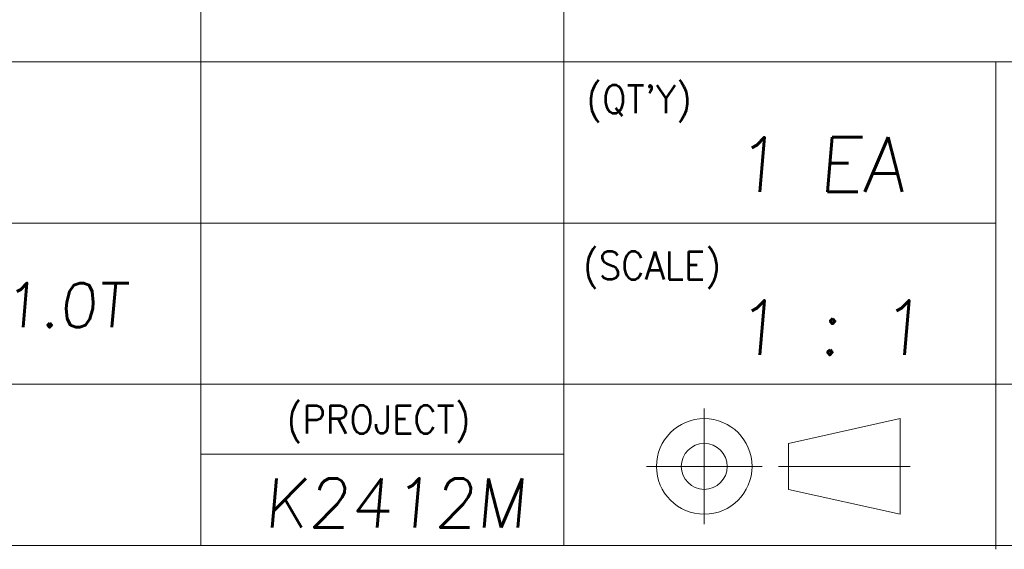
# Model space of a CAD drawing. Header units: millimetres. Extents: x 4497 to 11741, y 5958 to 12619.
# Tile 143 of 256: x 8238 to 8318, y 7898 to 7941. Entities that reach past the tile are written whole.
import ezdxf
from ezdxf.enums import TextEntityAlignment as Align

# ---------------------------------------------------------------- set-up
doc = ezdxf.new("R2010")
doc.units = ezdxf.units.MM
doc.header["$LTSCALE"] = 0.8
doc.layers.get('0').update_dxf_attribs({"linetype": 'CONTINUOUS', "lineweight": 0})
doc.layers.add('2', color=3, linetype='CONTINUOUS', lineweight=0)
doc.styles.get("Standard").update_dxf_attribs({"font": 'romans.shx', "width": 0.8, "oblique": 5, "bigfont": 'whgtxt.shx'})

msp = doc.modelspace()

# ---------------------------------------------------------------- linework, layer by layer
at = {"color": 7, "linetype": 'Continuous'}
for p, q in [((8252.646, 7898.204), (8252.646, 7957.423)), ((8282.256, 7898.204), (8282.256, 7957.423)), ((8193.427, 7937.684), (8344.765, 7937.684)), ((8317.509, 7897.892), (8317.509, 7937.684)), ((8193.427, 7924.524), (8317.509, 7924.524)), ((8193.427, 7911.364), (8344.765, 7911.364)), ((8293.719, 7899.937), (8293.719, 7909.385)), ((8300.604, 7906.533), (8309.706, 7908.563)), ((8309.706, 7900.76), (8309.706, 7908.563)), ((8309.706, 7900.76), (8309.706, 7908.563)), ((8300.604, 7902.79), (8300.604, 7906.533)), ((8252.646, 7905.671), (8282.256, 7905.671)), ((8288.995, 7904.661), (8298.443, 7904.661)), ((8299.781, 7904.661), (8310.529, 7904.661)), ((8300.604, 7902.79), (8309.706, 7900.76)), ((8193.427, 7898.204), (8344.765, 7898.204))]:
    msp.add_line(p, q, dxfattribs=at)
for radius in [3.902, 1.872]:
    msp.add_circle((8293.719, 7904.661), radius, dxfattribs=at)

# ---------------------------------------------------------------- texts
at = {"color": 7, "linetype": 'Continuous', "width": 0.933333}
for s, p in [("(QT'Y)", (8284.092, 7935.8)), ('(SCALE)', (8283.819, 7922.219)), ('(PROJECT)', (8259.629, 7909.64))]:
    msp.add_text(s, height=2.288, dxfattribs=at).set_placement(p, align=Align.TOP_LEFT)
at = {"layer": '2', "oblique": 5}
for s, p in [('1 EA', (8296.15, 7927.091)), ('1 : 1', (8296.15, 7913.771))]:
    msp.add_text(s, height=4.4437, dxfattribs=at).set_placement(p)
at = {"layer": '2', "linetype": 'Continuous', "oblique": 5}
for s, height, p in [('GA 1.0T', 3.5994, (8227.943, 7916.025)), ('K2412M', 3.9993, (8257.771, 7899.685))]:
    msp.add_text(s, height=height, dxfattribs=at).set_placement(p)

doc.saveas('drawing.dxf')
